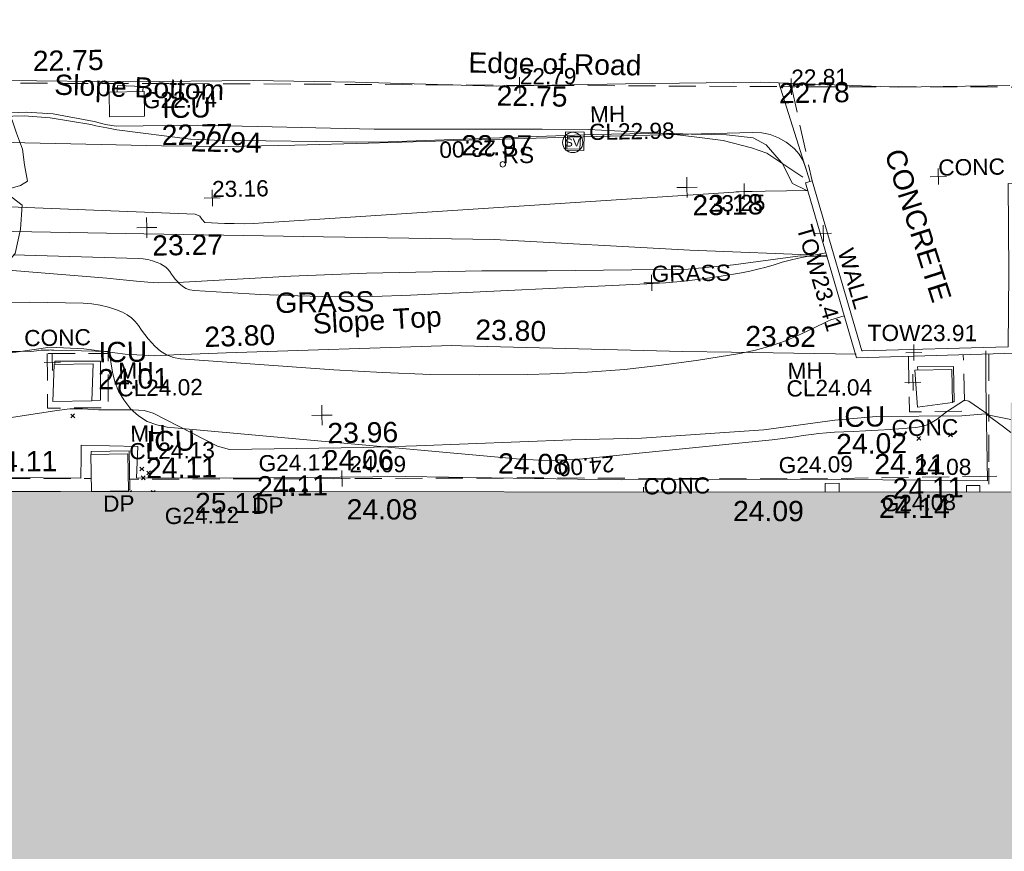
# Model space of a CAD drawing. Header units: millimetres. Extents: x -290717 to 520720, y -88450 to 287762.
# Tile 37 of 256: x -184908 to -166682, y -50695 to -35293. Entities that reach past the tile are written whole.
import ezdxf

# ---------------------------------------------------------------- set-up
doc = ezdxf.new("R2010")
doc.units = ezdxf.units.MM
for name, pattern in [('IMPORT-DASHED _2_', [750, 500, -250]), ('IMPORT-UG_ELEC_STREET LIGHTING_QLB2 _2_', [2700, 1500, -300, 0, -250, 150, -300, 0, -200]), ('IMPORT-UG_UNIDENTIFIED_QLA _2_', [2350, 1500, -300, 0, -50, 150, -300, 0, -50])]:
    doc.linetypes.add(name, pattern=pattern)
for name, color, linetype, lineweight, true_color in [('00_TOPO_BUILDING_OUTLINE', 5, 'Continuous', 9, 0x0000ff), ('00_TOPO_LEVEL_SPOT', 7, 'Continuous', 9, 0x666666), ('00_TOPO_SERV_IC', 5, 'Continuous', 9, 0x0000ff), ('00_TOPO_SERV_STOP_VALVE', 7, 'Continuous', 9, 0x666666), ('00_UAV_BUILDING_OUTLINE', 5, 'Continuous', 9, 0x0000ff), ('00_UAV_CONCRETE', 9, 'Continuous', 9, 0x808080), ('00_UAV_FORM_LINES', 7, 'Continuous', 9, 0x666666), ('00_UAV_SLOPE_BOTTOM', 30, 'Continuous', 9, 0xff7f00), ('00_UAV_SLOPE_TOP', 40, 'Continuous', 9, 0xffbf00), ('01_DTM_CONTOUR_MNR', 7, 'Continuous', 9, 0xa5a552), ('12333-PUM-2D-U-0001-C01 - Rev2_REVIT IMPORT_dwg', 7, 'Continuous', 9, 0x767676), ('A_RHA_Line', 7, 'Continuous', 9, 0x00a600), ('CONTOURS_INDEX', 4, 'Continuous', 9, 0x00ffff), ('CONTOURS_INDEX_LVL', 4, 'Continuous', 9, 0x00ffff), ('CONTOURS_MINOR', 7, 'Continuous', 9, 0x00a5a5), ('DOWNPIPE', 7, 'Continuous', 9, 0x7fbfff), ('DOWNPIPE_TXT', 7, 'Continuous', 9, 0x7fbfff), ('EAVE', 3, 'Continuous', 9, 0x00ff00), ('FORM_LINE', 7, 'IMPORT-DASHED _2_', 9, 0x00a500), ('FORM_LINE_LVL', 7, 'Continuous', 9, 0x00a500), ('GULLY', 7, 'Continuous', 9, 0x7fbfff), ('GULLY_LVL', 7, 'Continuous', 9, 0x7fbfff), ('MANHOLES', 7, 'Continuous', 9, 0xa50000), ('MANHOLES_LVL', 7, 'Continuous', 9, 0xa50000), ('MANHOLES_TXT', 7, 'Continuous', 9, 0xa50000), ('PUM-UNIDENTIFIED UTILITIES-QLA', 7, 'IMPORT-UG_UNIDENTIFIED_QLA _2_', 9, 0x52a500), ('ROADSIGN', 7, 'Continuous', 9, 0x00a5a5), ('ROADSIGN_TXT', 7, 'Continuous', 9, 0x00a5a5), ('SPOT_HEIGHTS_LVL', 7, 'Continuous', 9, 0x00a500), ('TOP_OF_WALL_LEVEL', 7, 'Continuous', 9, 0xa500a5), ('TOP_OF_WALL_LEVEL_TXT', 7, 'Continuous', 9, 0xa500a5), ('TREE', 7, 'Continuous', 9, 0x00a500), ('WALL', 7, 'Continuous', 9, 0xa50000)]:
    doc.layers.add(name, color=color, linetype=linetype, lineweight=lineweight, true_color=true_color)
for name, color, linetype, lineweight in [('00_TOPO_ROAD_EDGE', 7, 'Continuous', 9), ('00_TOPO_SURFACE', 7, 'Continuous', 9), ('00_TOPO_SURVEY_TEXT', 7, 'Continuous', 9), ('A_RHA_Detail', 7, 'Continuous', 9), ('CHANGE_OF_SURFACE', 7, 'IMPORT-DASHED _2_', 9), ('CHANGE_OF_SURFACE_LVL', 7, 'Continuous', 9), ('GEN-TEXT', 7, 'Continuous', 9), ('Text', 7, 'Continuous', 9), ('TEXT_TXT', 7, 'Continuous', 9), ('WALL_TXT', 7, 'Continuous', 9)]:
    doc.layers.add(name, color=color, linetype=linetype, lineweight=lineweight)
doc.styles.add('Arial_3', font='arial.ttf', dxfattribs={"height": 300})
doc.styles.add('Swis721 Lt BT', font='swissl.ttf', dxfattribs={"height": 400})
doc.styles.add('Swis721 Lt BT_2', font='swissl.ttf', dxfattribs={"height": 375})

# ---------------------------------------------------------------- blocks, each defined once
blk = doc.blocks.new('12333-PUM-2D-U-0001-C01 - Rev2_REVIT IMPORT_dwg_MSL_Sluice_Valve_SYM-2077186-Site Location Plan Existing')
at = {"layer": '00_TOPO_SERV_STOP_VALVE', "color": 254, "true_color": 0xcccccc}
blk.add_circle((0, 0), 500, dxfattribs=at)
at = {"layer": '00_TOPO_SERV_STOP_VALVE', "insert": (0, 199), "char_height": 400, "width": 785.11, "attachment_point": 2, "line_spacing_factor": 1.005062, "style": 'Swis721 Lt BT'}
blk.add_mtext('SV', dxfattribs=at)
blk = doc.blocks.new('12333-PUM-2D-U-0001-C01 - Rev2_REVIT IMPORT_dwg_MM-2077200-Site Location Plan Existing')
at = {"layer": '00_TOPO_LEVEL_SPOT', "color": 254, "true_color": 0xcccccc, "flags": 128}
for points in [[(500, 0), (0, 0), (0, 500)], [(0, -500), (0, 0), (-500, 0)]]:
    blk.add_lwpolyline(points, dxfattribs=at)
blk = doc.blocks.new('12333-PUM-2D-U-0001-C01 - Rev2_REVIT IMPORT_dwg_MGS62954_T2_Galway_ITM_3d_Rev1-2077680-Site Location Plan Existing')
at = {"layer": '00_TOPO_ROAD_EDGE', "color": 254, "true_color": 0xcccccc, "flags": 128}
blk.add_lwpolyline([(533687156, 725522768), (533690703, 725522847), (533694701, 725522791), (533696571, 725522637), (533698294, 725522593), (533700285, 725522462), (533701733, 725522537), (533703824, 725522563), (533707623, 725522442), (533709985, 725522379), (533711767, 725522368), (533714249, 725522280), (533716199, 725522238), (533718452, 725522173), (533720765, 725522157), (533722652, 725522099), (533725267, 725521976), (533727654, 725521980), (533730150, 725521965), (533732716, 725521829), (533734765, 725521820)], dxfattribs=at)
at = {"layer": '00_TOPO_SERV_IC', "color": 254, "true_color": 0xcccccc}
for p, q in [((533718097, 725521536), (533718097, 725521993)), ((533718745, 725521993), (533718097, 725521993)), ((533718745, 725521536), (533718745, 725521993)), ((533718097, 725521536), (533718745, 725521536)), ((533716992, 725516964), (533716954, 725516278)), ((533716992, 725516964), (533717716, 725516964)), ((533717716, 725516964), (533717678, 725516278)), ((533732956, 725515897), (533732918, 725516583)), ((533733604, 725516583), (533732918, 725516583)), ((533733604, 725515973), (533733604, 725516583)), ((533716954, 725516278), (533717678, 725516278)), ((533732956, 725515897), (533733604, 725515973)), ((533717640, 725514602), (533717640, 725515288)), ((533717640, 725515288), (533718326, 725515288)), ((533718326, 725515288), (533718326, 725514602)), ((533717640, 725514602), (533718326, 725514602))]:
    blk.add_line(p, q, dxfattribs=at)
at = {"layer": '00_TOPO_SURFACE', "color": 254, "true_color": 0xcccccc}
blk.add_line((533731004, 725520215), (533730491, 725521947), dxfattribs=at)
at = {"layer": '00_UAV_CONCRETE', "color": 254, "true_color": 0xcccccc, "flags": 128}
blk.add_lwpolyline([(533734236, 725516915), (533734225, 725516322), (533734227, 725514512), (533731641, 725514578), (533731044, 725514593), (533727457, 725514647), (533726642, 725514673), (533723456, 725514776), (533721644, 725514791), (533720220, 725514804), (533718479, 725514841), (533718515, 725515420), (533717466, 725515460), (533717459, 725515257), (533717446, 725514854), (533715356, 725514905), (533712851, 725514946), (533711960, 725514961), (533709598, 725515000), (533709608, 725515354), (533709566, 725515356)], dxfattribs=at)
at = {"layer": '00_UAV_FORM_LINES', "color": 254, "true_color": 0xcccccc, "flags": 128}
for points in [[(533709870, 725519573), (533711807, 725519524), (533715579, 725519463), (533718690, 725519357), (533722016, 725519241)], [(533731314, 725518733), (533728793, 725518879), (533725177, 725519139), (533722016, 725519241)]]:
    blk.add_lwpolyline(points, dxfattribs=at)
at = {"layer": '00_UAV_SLOPE_BOTTOM', "color": 254, "true_color": 0xcccccc, "flags": 128}
blk.add_lwpolyline([(533730906, 725520195), (533730248, 725520648), (533729966, 725520749), (533729443, 725520899), (533728911, 725520977), (533728400, 725521046), (533726956, 725521147), (533726100, 725521163), (533722989, 725521220), (533721102, 725521294), (533719719, 725521348), (533718214, 725521359), (533718019, 725521392), (533717812, 725521455), (533717055, 725521610), (533716554, 725521649), (533716134, 725521638), (533716109, 725521638), (533713099, 725521660), (533711502, 725521613), (533711136, 725521583), (533710591, 725521538), (533709871, 725521441)], dxfattribs=at)
at = {"layer": '00_UAV_SLOPE_TOP', "color": 254, "true_color": 0xcccccc, "flags": 128}
blk.add_lwpolyline([(533709623, 725517582), (533711378, 725517224), (533712610, 725516980), (533713300, 725516979), (533714276, 725517037), (533714560, 725517061), (533716284, 725517207), (533716924, 725517289), (533717546, 725517248), (533718308, 725517136), (533718842, 725517095), (533719333, 725517111), (533719535, 725517114), (533720177, 725517125), (533724355, 725517189), (533724535, 725517181), (533728621, 725517002), (533729530, 725516973), (533731836, 725516898)], dxfattribs=at)
at = {"layer": '01_DTM_CONTOUR_MNR', "color": 254, "true_color": 0xcccccc, "flags": 128}
for points in [[(533716094, 725521574), (533716518, 725521578), (533716997, 725521532), (533717750, 725521396), (533717842, 725521374), (533718040, 725521328), (533718227, 725521291), (533719589, 725521096), (533720029, 725521067), (533722874, 725520982), (533723245, 725520978), (533726870, 725521048), (533727042, 725521048), (533728400, 725521050), (533728857, 725521022), (533728963, 725521022), (533729509, 725521003), (533729998, 725520936), (533730238, 725520805), (533730473, 725520519), (533730530, 725520460), (533730717, 725520080), (533730976, 725519946)], [(533716023, 725518743), (533717992, 725518544), (533718235, 725518519), (533718540, 725518483), (533718750, 725518457), (533718951, 725518443), (533719301, 725518441), (533721397, 725518522), (533722804, 725518553), (533724937, 725518562), (533726146, 725518539), (533728758, 725518526), (533729593, 725518594), (533730831, 725518735), (533731321, 725518709)], [(533715776, 725515945), (533717026, 725516113), (533717265, 725516142), (533717500, 725516133), (533717797, 725516114), (533718431, 725516100), (533718641, 725516083), (533718806, 725516029), (533719989, 725515400), (533720211, 725515332), (533722689, 725515330), (533723670, 725515343), (533726541, 725515403), (533727836, 725515411), (533730101, 725515525), (533731419, 725515685), (533732190, 725515735), (533733775, 725515721), (533734220, 725515750), (533734540, 725515501), (533734672, 725515399)]]:
    blk.add_lwpolyline(points, dxfattribs=at)
at = {"xscale": 0.375, "yscale": 0.375, "zscale": 0.375}
for name, p in [('12333-PUM-2D-U-0001-C01 - Rev2_REVIT IMPORT_dwg_MSL_Sluice_Valve_SYM-2077186-Site Location Plan Existing', (533726660, 725520910)), ('12333-PUM-2D-U-0001-C01 - Rev2_REVIT IMPORT_dwg_MM-2077200-Site Location Plan Existing', (533728760, 725520040)), ('12333-PUM-2D-U-0001-C01 - Rev2_REVIT IMPORT_dwg_MM-2077200-Site Location Plan Existing', (533718750, 725519470)), ('12333-PUM-2D-U-0001-C01 - Rev2_REVIT IMPORT_dwg_MM-2077200-Site Location Plan Existing', (533721930, 725515940))]:
    blk.add_blockref(name, p, dxfattribs=at)
at = {"layer": '00_TOPO_BUILDING_OUTLINE', "color": 251, "true_color": 0x666666, "char_height": 375, "width": 1495.9, "attachment_point": 1, "line_spacing_factor": 1.005062, "style": 'Swis721 Lt BT_2'}
for insert in [(533720709, 725514830), (533732471, 725514587)]:
    blk.add_mtext('24.11', dxfattribs=dict(at, insert=insert))
at = {"layer": '00_TOPO_LEVEL_SPOT', "char_height": 375, "width": 1495.9, "attachment_point": 1, "line_spacing_factor": 1.005062, "style": 'Swis721 Lt BT_2'}
for s, insert in [('23.18', (533728855, 725519893)), ('23.27', (533718845, 725519323)), ('23.96', (533722025, 725515793))]:
    blk.add_mtext(s, dxfattribs=dict(at, insert=insert))
at = {"layer": '00_TOPO_ROAD_EDGE', "color": 251, "true_color": 0x666666, "insert": (533716694, 725522779), "char_height": 375, "width": 1495.9, "attachment_point": 1, "line_spacing_factor": 1.005062, "style": 'Swis721 Lt BT_2'}
blk.add_mtext('22.75', dxfattribs=at)
at = {"layer": '00_TOPO_ROAD_EDGE', "color": 251, "true_color": 0x666666, "char_height": 375, "attachment_point": 1, "line_spacing_factor": 1.005062, "style": 'Swis721 Lt BT_2'}
for s, insert, width, rotation in [('Edge of Road', (533724762, 725522612), 3746.88, 358.0319), ('22.75', (533725274, 725521992), 1495.9, 358.0331)]:
    blk.add_mtext(s, dxfattribs=dict(at, insert=insert, width=width, rotation=rotation))
at = {"layer": '00_TOPO_SERV_IC', "color": 251, "true_color": 0x666666, "char_height": 375, "attachment_point": 1, "line_spacing_factor": 1.005062, "style": 'Swis721 Lt BT_2'}
for s, insert, width in [('ICU', (533719071, 725521866), 1021.01), ('22.77', (533719057, 725521366), 1495.9), ('ICU', (533717815, 725517364), 1021.01), ('24.01', (533717801, 725516864), 1495.9), ('ICU', (533731453, 725515926), 1021.01), ('ICU', (533718673, 725515701), 1021.01), ('24.02', (533731439, 725515425), 1495.9), ('24.11', (533718659, 725515201), 1495.9)]:
    blk.add_mtext(s, dxfattribs=dict(at, insert=insert, width=width))
at = {"layer": '00_TOPO_SURFACE', "color": 251, "true_color": 0x666666, "insert": (533730491, 725521942), "char_height": 375, "width": 1495.9, "attachment_point": 1, "line_spacing_factor": 1.005062, "style": 'Swis721 Lt BT_2'}
blk.add_mtext('22.78', dxfattribs=at)
at = {"layer": '00_TOPO_SURVEY_TEXT', "color": 251, "true_color": 0x666666, "insert": (533732784, 725520722), "char_height": 375, "width": 3286.24, "attachment_point": 1, "rotation": 286.7089, "line_spacing_factor": 1.005062, "style": 'Swis721 Lt BT_2'}
blk.add_mtext('CONCRETE', dxfattribs=at)
at = {"layer": '00_TOPO_SURVEY_TEXT', "color": 251, "true_color": 0x666666, "insert": (533721104, 725518221), "char_height": 375, "width": 2018.28, "attachment_point": 1, "line_spacing_factor": 1.005062, "style": 'Swis721 Lt BT_2'}
blk.add_mtext('GRASS', dxfattribs=at)
at = {"layer": '00_UAV_BUILDING_OUTLINE', "color": 251, "true_color": 0x666666, "char_height": 375, "width": 1495.9, "attachment_point": 1, "rotation": 358.9593, "line_spacing_factor": 1.005062, "style": 'Swis721 Lt BT_2'}
for s, insert in [('25.11', (533719558, 725514543)), ('24.08', (533722361, 725514376)), ('24.09', (533729511, 725514220)), ('24.14', (533732212, 725514231))]:
    blk.add_mtext(s, dxfattribs=dict(at, insert=insert))
at = {"layer": '00_UAV_CONCRETE', "color": 251, "true_color": 0x666666, "char_height": 375, "width": 1495.9, "attachment_point": 1, "line_spacing_factor": 1.005062, "style": 'Swis721 Lt BT_2'}
for s, insert, rotation in [('24.11', (533715708, 725515375), 359.4951), ('24.06', (533721934, 725515291), 359.5043), ('24.08', (533725180, 725515179), 358.1533), ('24.11', (533732143, 725515044), 358.782)]:
    blk.add_mtext(s, dxfattribs=dict(at, insert=insert, rotation=rotation))
at = {"layer": '00_UAV_SLOPE_BOTTOM', "color": 251, "true_color": 0x666666, "char_height": 375, "attachment_point": 1, "line_spacing_factor": 1.005062, "style": 'Swis721 Lt BT_2'}
for s, insert, width, rotation in [('Slope Bottom', (533717095, 725522337), 3685.14, 357.1208), ('22.94', (533719602, 725521243), 1495.9, 357.7584), ('22.97', (533724602, 725521081), 1495.9, 358.9458)]:
    blk.add_mtext(s, dxfattribs=dict(at, insert=insert, width=width, rotation=rotation))
at = {"layer": '00_UAV_SLOPE_TOP', "color": 251, "true_color": 0x666666, "char_height": 375, "attachment_point": 1, "line_spacing_factor": 1.005062, "style": 'Swis721 Lt BT_2'}
for s, insert, width, rotation in [('Slope Top', (533721783, 725517822), 2763.86, 2.4259), ('23.80', (533719777, 725517613), 1495.9, 0.9243), ('23.80', (533724806, 725517665), 1495.9, 357.49), ('23.82', (533729796, 725517459), 1495.9, 358.1464)]:
    blk.add_mtext(s, dxfattribs=dict(at, insert=insert, width=width, rotation=rotation))
blk = doc.blocks.new('12333-PUM-2D-U-0001-C01 - Rev2_REVIT IMPORT_dwg_CIRCL-2077787-Site Location Plan Existing')
at = {"layer": 'ROADSIGN', "color": 254, "true_color": 0xaae1e1, "flags": 128}
blk.add_lwpolyline([(475, -154), (500, 0), (475, 154), (404, 293), (293, 404), (154, 475), (0, 500), (-154, 475), (-293, 404), (-404, 293), (-475, 154), (-500, 0), (-475, -154), (-404, -293), (-293, -404), (-154, -475), (0, -500), (154, -475), (293, -404), (404, -293)], close=True, dxfattribs=at)
blk = doc.blocks.new('12333-PUM-2D-U-0001-C01 - Rev2_REVIT IMPORT_dwg_SPOT-2077713-Site Location Plan Existing')
at = {"layer": 'Text', "color": 253, "true_color": 0xaaaaaa}
for p, q in [((-500, 0), (500, 0)), ((0, 500), (0, -500))]:
    blk.add_line(p, q, dxfattribs=at)
blk = doc.blocks.new('12333-PUM-2D-U-0001-C01 - Rev2_REVIT IMPORT_dwg_SPOT-V215-Site Location Plan Existing')
at = {"layer": 'Text', "color": 253, "true_color": 0xaaaaaa}
blk.add_line((0, 500), (0, 212), dxfattribs=at)
blk = doc.blocks.new('12333-PUM-2D-U-0001-C01 - Rev2_REVIT IMPORT_dwg_SPOT-2077700-Site Location Plan Existing')
at = {"layer": 'TOP_OF_WALL_LEVEL', "color": 254, "true_color": 0xe1aae1}
for p, q in [((-500, 0), (500, 0)), ((0, 500), (0, -500))]:
    blk.add_line(p, q, dxfattribs=at)
blk = doc.blocks.new('12333-PUM-2D-U-0001-C01 - Rev2_REVIT IMPORT_dwg_TREE_1-V219-Site Location Plan Existing')
at = {"layer": 'TREE', "color": 9, "true_color": 0xaae1aa, "flags": 128}
blk.add_lwpolyline([(-230.614, 433.535), (-189.325, 457.704), (-140.987, 443.605), (-135.952, 477.845), (-64.451, 491.944), (-6.042, 500), (11.078, 490.937), (25.176, 449.648), (38.268, 405.337), (110.775, 421.45), (190.332, 451.662), (289.023, 406.344), (331.319, 368.077), (339.376, 308.661), (327.291, 238.167), (388.721, 281.47), (400.806, 286.506), (430.01, 240.181), (449.144, 202.92), (461.229, 162.638), (479.355, 113.293), (484.391, 64.955), (492.447, 13.595), (471.299, 1.511), (409.869, -15.609), (445.116, -35.75), (475.327, -59.919), (468.278, -133.434), (451.158, -208.963), (406.848, -258.308), (399.799, -285.498), (310.171, -289.527), (323.263, -326.788), (317.221, -371.098), (230.614, -428.499), (160.121, -465.76), (94.663, -457.704), (66.465, -489.93), (-26.183, -500), (-89.627, -492.951), (-161.128, -473.817), (-190.332, -462.739), (-201.41, -419.436), (-257.805, -431.521), (-283.988, -412.387), (-302.115, -380.161), (-341.39, -379.154), (-334.34, -351.964), (-313.192, -310.675), (-309.164, -272.407), (-372.608, -321.752), (-404.834, -293.555), (-426.989, -242.195), (-438.066, -201.913), (-469.285, -141.49), (-472.306, -97.18), (-485.398, -69.99), (-440.081, -26.687), (-424.975, -2.518), (-466.264, 28.701), (-492.447, 37.764), (-482.377, 93.152), (-472.306, 165.66), (-463.243, 201.913), (-416.918, 201.913), (-403.827, 220.04), (-353.474, 211.984), (-319.235, 235.146), (-289.023, 273.414), (-320.242, 304.632), (-365.559, 314.703), (-339.376, 361.027), (-277.946, 411.38)], close=True, dxfattribs=at)
blk = doc.blocks.new('12333-PUM-2D-U-0001-C01 - Rev2_REVIT IMPORT_dwg_MH_CIR2-V222-Site Location Plan Existing')
at = {"layer": 'DOWNPIPE', "color": 254, "true_color": 0xd4e9ff}
for p, q in [((-499, -33), (33, 499)), ((-496, 60), (-60, 496)), ((-488, -111), (111, 488)), ((-467, -180), (180, 467)), ((-467, 179), (-179, 467)), ((-401, -204), (241, 438)), ((-313, -206), (296, 403)), ((-224, -207), (345, 362)), ((-136, -209), (388, 315)), ((-49, -211), (425, 263)), ((40, -212), (456, 204)), ((128, -214), (480, 138)), ((217, -215), (496, 64)), ((305, -217), (500, -22))]:
    blk.add_line(p, q, dxfattribs=at)
at = {"layer": 'DOWNPIPE', "color": 254, "true_color": 0xd4e9ff, "flags": 128}
blk.add_lwpolyline([(475, -154), (500, 0), (475, 154), (404, 293), (293, 404), (154, 475), (0, 500), (-154, 475), (-293, 404), (-404, 293), (-475, 154), (-500, 0), (-475, -154)], dxfattribs=at)
blk = doc.blocks.new('12333-PUM-2D-U-0001-C01 - Rev2_REVIT IMPORT_dwg_MH_CIR2-2077764-Site Location Plan Existing')
at = {"layer": 'GULLY', "color": 254, "true_color": 0xd4e9ff}
for p, q in [((-499, -33), (33, 499)), ((-496, 60), (-60, 496)), ((-467, 179), (-179, 467)), ((-435, -58), (111, 488)), ((-347, -60), (180, 467)), ((-258, -61), (241, 438)), ((-170, -63), (296, 403)), ((-82, -65), (345, 362)), ((7, -66), (388, 315)), ((94, -68), (425, 263)), ((183, -69), (456, 204)), ((271, -71), (480, 138)), ((359, -73), (496, 64))]:
    blk.add_line(p, q, dxfattribs=at)
at = {"layer": 'GULLY', "color": 254, "true_color": 0xd4e9ff, "flags": 128}
blk.add_lwpolyline([(500, 0), (475, 154), (404, 293), (293, 404), (154, 475), (0, 500), (-154, 475), (-293, 404), (-404, 293), (-475, 154), (-500, 0)], dxfattribs=at)
blk = doc.blocks.new('12333-PUM-2D-U-0001-C01 - Rev2_REVIT IMPORT_dwg_SPOT-2077769-Site Location Plan Existing')
at = {"layer": 'CHANGE_OF_SURFACE_LVL', "color": 253, "true_color": 0xaaaaaa}
for p, q in [((-500, 0), (500, 0)), ((0, 500), (0, -500))]:
    blk.add_line(p, q, dxfattribs=at)
blk = doc.blocks.new('12333-PUM-2D-U-0001-C01 - Rev2_REVIT IMPORT_dwg_SPOT-2077773-Site Location Plan Existing')
at = {"layer": 'FORM_LINE_LVL', "color": 9, "true_color": 0xaae1aa}
for p, q in [((-500, 0), (500, 0)), ((0, 500), (0, -500))]:
    blk.add_line(p, q, dxfattribs=at)
blk = doc.blocks.new('12333-PUM-2D-U-0001-C01 - Rev2_REVIT IMPORT_dwg_SPOT-2077775-Site Location Plan Existing')
at = {"layer": 'SPOT_HEIGHTS_LVL', "color": 9, "true_color": 0xaae1aa}
for p, q in [((-500, 0), (500, 0)), ((0, 500), (0, -500))]:
    blk.add_line(p, q, dxfattribs=at)
blk = doc.blocks.new('12333-PUM-2D-U-0001-C01 - Rev2_REVIT IMPORT_dwg-1620468-Site Location Plan Existing')
at = {"layer": 'CHANGE_OF_SURFACE', "color": 253, "true_color": 0xaaaaaa, "flags": 128}
for points in [[(-24358, -92964), (-24156, -93140), (-22848, -94150), (-21150, -95182), (-18502, -95805), (-18226, -95358), (-16789, -95595), (-16745, -96269), (-14244, -96421), (-11146, -96719), (-9287, -96834), (-7039, -96639), (-1394, -97132), (1806, -97304), (5535, -97132), (9390, -97087), (13090, -97201), (13595, -96100), (13870, -94585), (14363, -92647), (27367, -92832), (28836, -92816), (28824, -93584), (29680, -93596), (29685, -92832), (35522, -93004), (42936, -93083), (52550, -93255), (60638, -93438), (70045, -93564), (79590, -93754), (89646, -93983), (89999, -95735)], [(93211, -98996), (93173, -101260), (89593, -101249), (85133, -101150), (77270, -101039)], [(91723, -99015), (91724, -100043), (92751, -100048), (92740, -99002)], [(68524, -100497), (68570, -100882), (74726, -100981), (76560, -101011)]]:
    blk.add_lwpolyline(points, dxfattribs=at)
blk.add_lwpolyline([(75788, -98686), (75772, -99693), (76896, -99711), (76912, -98704)], close=True, dxfattribs=at)
at = {"layer": 'CONTOURS_INDEX', "color": 131, "true_color": 0xaaffff, "flags": 128}
for points in [[(74588, -94738), (75439, -94774), (76289, -94808), (77967, -94874), (78583, -94893), (79200, -94906), (79816, -94909), (80433, -94907), (81798, -94890), (83041, -94875), (84284, -94861), (85527, -94848), (86770, -94836), (88917, -94816), (89081, -94830), (89239, -94864), (89388, -94927), (89531, -95010), (89581, -95047), (89681, -95136), (89767, -95235), (89832, -95350), (89882, -95475), (89958, -95741), (89959, -95746)], [(74611, -98628), (75284, -98637), (75453, -98635), (75474, -98638), (75541, -98635), (75588, -98633), (75675, -98620), (75826, -98619), (75846, -98619), (75866, -98620), (75886, -98620), (75907, -98621), (76931, -98668), (76987, -99048), (77031, -99231), (77094, -99405), (77186, -99565), (77297, -99717), (77312, -99734), (77457, -99866), (77616, -99973), (77794, -100041), (77985, -100085), (84438, -100784), (84591, -100799), (84744, -100811), (84897, -100819), (85051, -100824), (85204, -100825), (85358, -100822), (85511, -100815), (85664, -100805), (89178, -100515), (89322, -100502), (89466, -100486), (89610, -100467), (89753, -100447), (89896, -100427), (90040, -100411), (90184, -100401), (90329, -100395), (90675, -100386), (90906, -100379), (91137, -100371), (91367, -100360), (91598, -100347), (91839, -100333), (91945, -100316), (92047, -100288), (92143, -100243), (92233, -100185), (92408, -100051), (92748, -99841), (92830, -99864), (93198, -100131), (93596, -100214)], [(90856, -98864), (90865, -98894), (90877, -98895)]]:
    blk.add_lwpolyline(points, dxfattribs=at)
at = {"layer": 'CONTOURS_MINOR', "color": 254, "true_color": 0xaae1e1, "flags": 128}
for points in [[(74509, -95917), (78568, -96153), (78658, -96190), (78689, -96245), (78748, -96307), (79109, -96330), (79290, -96339), (79470, -96343), (79651, -96342), (79831, -96336), (88738, -95911), (89912, -95911)], [(75187, -96847), (77501, -96952), (77591, -96961), (77680, -96976), (77766, -97002), (77851, -97034), (77912, -97060), (77962, -97088), (78007, -97120), (78046, -97161), (78080, -97206), (78112, -97255), (78145, -97302), (78181, -97348), (78218, -97392), (78250, -97429), (78309, -97481), (78373, -97523), (78445, -97549), (78523, -97565), (79747, -97657), (80441, -97699), (81135, -97726), (81831, -97730), (82526, -97721), (86908, -97588), (87253, -97572), (87598, -97547), (87942, -97511), (88284, -97466), (88661, -97411), (88814, -97385), (88967, -97354), (89118, -97316), (89267, -97274), (89417, -97231), (89567, -97192), (89720, -97160), (89873, -97131), (90230, -97072)], [(75079, -97723), (75479, -97728), (76470, -97764), (76628, -97779), (76784, -97804), (76936, -97846), (77085, -97899), (77193, -97945), (77280, -97991), (77359, -98047), (77426, -98117), (77486, -98196), (77540, -98281), (77598, -98364), (77660, -98444), (77725, -98522), (77780, -98583), (77883, -98675), (77994, -98748), (78119, -98795), (78254, -98823), (81087, -99077), (81983, -99144), (82878, -99194), (83775, -99218), (84673, -99225), (85090, -99222), (85779, -99203), (86466, -99166), (87151, -99100), (87835, -99017), (88602, -98907), (88898, -98851), (89188, -98778), (89472, -98680), (89750, -98565), (90181, -98364), (90241, -98338), (90300, -98315), (90361, -98294), (90423, -98275), (90548, -98241), (90556, -98261)]]:
    blk.add_lwpolyline(points, dxfattribs=at)
at = {"layer": 'EAVE', "color": 81, "true_color": 0xaaffaa}
blk.add_line((75987, -101243), (67092, -101078), dxfattribs=at)
at = {"layer": 'FORM_LINE', "color": 9, "true_color": 0xaae1aa}
blk.add_line((95710, -94097), (89646, -93983), dxfattribs=at)
at = {"layer": 'GEN-TEXT', "color": 253, "true_color": 0xaaaaaa}
for p, q in [((76203, -99883), (76274, -99812)), ((76274, -99883), (76203, -99812)), ((91853, -100572), (91924, -100501)), ((91924, -100572), (91853, -100501)), ((92440, -100517), (92511, -100446)), ((92511, -100517), (92440, -100446)), ((77465, -100887), (77536, -100816)), ((77536, -100887), (77465, -100816)), ((77590, -100963), (77661, -100892)), ((77661, -100963), (77590, -100892)), ((77488, -101052), (77559, -100981)), ((77559, -101052), (77488, -100981)), ((77247, -101266), (77234, -101253)), ((77285, -101267), (77302, -101250)), ((77688, -101274), (77666, -101252)), ((77714, -101274), (77737, -101252))]:
    blk.add_line(p, q, dxfattribs=at)
at = {"layer": 'GULLY', "color": 254, "true_color": 0xd4e9ff}
blk.add_line((77166, -93861), (77171, -93745), dxfattribs=at)
at = {"layer": 'GULLY', "color": 254, "true_color": 0xd4e9ff, "flags": 128}
for points in [[(77171, -93745), (77647, -93768), (77642, -93861)], [(90400, -101505), (90402, -101342), (90140, -101339), (90138, -101500)], [(93003, -101552), (93003, -101426), (92754, -101426), (92754, -101548)]]:
    blk.add_lwpolyline(points, dxfattribs=at)
at = {"layer": 'MANHOLES', "color": 9, "true_color": 0xe1aaaa}
for p, q in [((75927, -98830), (75926, -98890)), ((91891, -99214), (91891, -99271)), ((76566, -100510), (76566, -100567))]:
    blk.add_line(p, q, dxfattribs=at)
at = {"layer": 'MANHOLES', "color": 9, "true_color": 0xe1aaaa, "flags": 128}
blk.add_lwpolyline([(85441, -95084), (85786, -95095), (85796, -94757), (85451, -94747)], close=True, dxfattribs=at)
for points in [[(76599, -99565), (76756, -99567), (76768, -98843), (75927, -98830)], [(92524, -99868), (92557, -99868), (92557, -99214), (91891, -99214)], [(77246, -101236), (77269, -101236), (77274, -100515), (76566, -100510)]]:
    blk.add_lwpolyline(points, dxfattribs=at)
at = {"layer": 'PUM-UNIDENTIFIED UTILITIES-QLA', "color": 9, "true_color": 0xc5e1aa, "flags": 128}
blk.add_lwpolyline([(85468, -95060), (85486, -94824), (85727, -94838), (85709, -95074)], close=True, dxfattribs=at)
at = {"layer": 'WALL', "color": 9, "true_color": 0xe1aaaa, "flags": 128}
for points in [[(93754, -95854), (93726, -97506), (93722, -98330), (93714, -98990), (90765, -99026), (89873, -95770), (89999, -95735)], [(93754, -95854), (93624, -95846), (93612, -97496), (93572, -98867), (90864, -98895), (89999, -95735)]]:
    blk.add_lwpolyline(points, dxfattribs=at)
blk.add_blockref('12333-PUM-2D-U-0001-C01 - Rev2_REVIT IMPORT_dwg_MGS62954_T2_Galway_ITM_3d_Rev1-2077680-Site Location Plan Existing', (-533641080, -725615854))
for name, p, xscale, yscale, zscale in [('12333-PUM-2D-U-0001-C01 - Rev2_REVIT IMPORT_dwg_TREE_1-V219-Site Location Plan Existing', (72520, -95570), 6, 6, 6), ('12333-PUM-2D-U-0001-C01 - Rev2_REVIT IMPORT_dwg_SPOT-2077769-Site Location Plan Existing', (84618, -93868), 0.3, 0.3, 0.3), ('12333-PUM-2D-U-0001-C01 - Rev2_REVIT IMPORT_dwg_SPOT-2077773-Site Location Plan Existing', (89646, -93983), 0.3, 0.3, 0.3), ('12333-PUM-2D-U-0001-C01 - Rev2_REVIT IMPORT_dwg_CIRCL-2077787-Site Location Plan Existing', (84278, -95327), 0.1, 0.1, 0.1), ('12333-PUM-2D-U-0001-C01 - Rev2_REVIT IMPORT_dwg_SPOT-2077713-Site Location Plan Existing', (92337, -95694), 0.3, 0.3, 0.3), ('12333-PUM-2D-U-0001-C01 - Rev2_REVIT IMPORT_dwg_SPOT-2077775-Site Location Plan Existing', (78890, -95858), 0.3, 0.3, 0.3), ('12333-PUM-2D-U-0001-C01 - Rev2_REVIT IMPORT_dwg_SPOT-2077775-Site Location Plan Existing', (88737, -95913), 0.3, 0.3, 0.3), ('12333-PUM-2D-U-0001-C01 - Rev2_REVIT IMPORT_dwg_SPOT-2077700-Site Location Plan Existing', (90187, -96707), 0.3, 0.3, 0.3), ('12333-PUM-2D-U-0001-C01 - Rev2_REVIT IMPORT_dwg_SPOT-2077713-Site Location Plan Existing', (86998, -97570), 0.3, 0.3, 0.3), ('12333-PUM-2D-U-0001-C01 - Rev2_REVIT IMPORT_dwg_SPOT-2077713-Site Location Plan Existing', (75877, -98849), 0.3, 0.3, 0.3), ('12333-PUM-2D-U-0001-C01 - Rev2_REVIT IMPORT_dwg_SPOT-2077700-Site Location Plan Existing', (91825, -98945), 0.3, 0.3, 0.3), ('12333-PUM-2D-U-0001-C01 - Rev2_REVIT IMPORT_dwg_SPOT-2077713-Site Location Plan Existing', (91798, -99497), 0.3, 0.3, 0.3), ('12333-PUM-2D-U-0001-C01 - Rev2_REVIT IMPORT_dwg_SPOT-2077769-Site Location Plan Existing', (81202, -101094), 0.3, 0.3, 0.3), ('12333-PUM-2D-U-0001-C01 - Rev2_REVIT IMPORT_dwg_SPOT-2077769-Site Location Plan Existing', (93173, -101260), 0.3, 0.3, 0.3), ('12333-PUM-2D-U-0001-C01 - Rev2_REVIT IMPORT_dwg_MH_CIR2-V222-Site Location Plan Existing', (80270, -101300), 0.1, 0.1, 0.1), ('12333-PUM-2D-U-0001-C01 - Rev2_REVIT IMPORT_dwg_MH_CIR2-2077764-Site Location Plan Existing', (80511, -101319), 0.1, 0.1, 0.1), ('12333-PUM-2D-U-0001-C01 - Rev2_REVIT IMPORT_dwg_SPOT-V215-Site Location Plan Existing', (86778, -101503), 0.3, 0.3, 0.3)]:
    blk.add_blockref(name, p, dxfattribs=dict(xscale=xscale, yscale=yscale, zscale=zscale))
at = {"layer": 'CHANGE_OF_SURFACE_LVL', "char_height": 300, "width": 1256.11, "attachment_point": 1, "line_spacing_factor": 0.941778, "style": 'Arial_3'}
for s, insert, rotation in [('22.79', (84623, -93553), 359.2125), ('24.09', (81345, -100682), 359.2125), ('24.08', (91807, -100911), 358.873)]:
    blk.add_mtext(s, dxfattribs=dict(at, insert=insert, rotation=rotation))
at = {"layer": 'CONTOURS_INDEX_LVL', "char_height": 300, "width": 1256.11, "attachment_point": 1, "line_spacing_factor": 0.941778, "style": 'Arial_3'}
for s, insert, rotation in [('23.00', (84159, -95178), 180.6253), ('24.00', (86256, -101056), 183.9192)]:
    blk.add_mtext(s, dxfattribs=dict(at, insert=insert, rotation=rotation))
at = {"layer": 'DOWNPIPE_TXT', "char_height": 300, "width": 694.17, "attachment_point": 1, "line_spacing_factor": 0.941778, "style": 'Arial_3'}
for insert in [(76772, -101333), (79530, -101421)]:
    blk.add_mtext('DP', dxfattribs=dict(at, insert=insert))
at = {"layer": 'FORM_LINE_LVL', "insert": (89646, -93668), "char_height": 300, "width": 1256.11, "attachment_point": 1, "line_spacing_factor": 0.941778, "style": 'Arial_3'}
blk.add_mtext('22.81', dxfattribs=at)
at = {"layer": 'GULLY_LVL', "char_height": 300, "width": 1645.43, "attachment_point": 1, "line_spacing_factor": 0.941778, "style": 'Arial_3'}
for s, insert in [('G22.74', (77637, -93876)), ('G24.11', (79662, -100636)), ('G24.09', (89287, -100839)), ('G24.12', (77909, -101582)), ('G24.08', (91181, -101577))]:
    blk.add_mtext(s, dxfattribs=dict(at, insert=insert))
at = {"layer": 'MANHOLES_LVL', "char_height": 300, "width": 1895.19, "attachment_point": 1, "line_spacing_factor": 0.941778, "style": 'Arial_3'}
for s, insert in [('CL22.98', (85885, -94606)), ('CL24.02', (77071, -99202)), ('CL24.04', (89457, -99421)), ('CL24.13', (77273, -100371))]:
    blk.add_mtext(s, dxfattribs=dict(at, insert=insert))
at = {"layer": 'MANHOLES_TXT', "char_height": 300, "width": 774.97, "attachment_point": 1, "line_spacing_factor": 0.941778, "style": 'Arial_3'}
for insert in [(85909, -94280), (77096, -98876), (89482, -99096), (77298, -100045)]:
    blk.add_mtext('MH', dxfattribs=dict(at, insert=insert))
at = {"layer": 'ROADSIGN_TXT', "insert": (84278, -95012), "char_height": 300, "width": 694.17, "attachment_point": 1, "line_spacing_factor": 0.941778, "style": 'Arial_3'}
blk.add_mtext('RS', dxfattribs=at)
at = {"layer": 'SPOT_HEIGHTS_LVL', "char_height": 300, "width": 1256.11, "attachment_point": 1, "line_spacing_factor": 0.941778, "style": 'Arial_3'}
for s, insert in [('23.16', (78890, -95543)), ('23.25', (88077, -95971))]:
    blk.add_mtext(s, dxfattribs=dict(at, insert=insert))
at = {"layer": 'TEXT_TXT', "char_height": 300, "attachment_point": 1, "line_spacing_factor": 0.941778, "style": 'Arial_3'}
for s, insert, width in [('CONC', (92337, -95379), 1469.14), ('GRASS', (86998, -97255), 1751.95), ('CONC', (75365, -98243), 1469.14), ('CONC', (91389, -100189), 1469.14), ('CONC', (86778, -101188), 1469.14)]:
    blk.add_mtext(s, dxfattribs=dict(at, insert=insert, width=width))
at = {"layer": 'TOP_OF_WALL_LEVEL_TXT', "char_height": 300, "width": 2420.4, "attachment_point": 1, "line_spacing_factor": 0.941778, "style": 'Arial_3'}
for s, insert, rotation in [('TOW23.41', (89983, -96518), 285.3188), ('TOW23.91', (90979, -98416), 358.873)]:
    blk.add_mtext(s, dxfattribs=dict(at, insert=insert, rotation=rotation))
at = {"layer": 'WALL_TXT', "insert": (90735, -96966), "char_height": 300, "width": 1362.62, "attachment_point": 1, "rotation": 285.3188, "line_spacing_factor": 0.941778, "style": 'Arial_3'}
blk.add_mtext('WALL', dxfattribs=at)

msp = doc.modelspace()

# ---------------------------------------------------------------- hatches: boundary and pattern name
at = {"layer": 'A_RHA_Detail', "true_color": 0xc0c0c0}
h = msp.add_hatch(color=9, dxfattribs=at)
h.paths.add_polyline_path([(-80881, -68503), (-80401, -68483), (-80401, -62985), (-24475, -63009), (-24456, -50840), (-36623, -50832), (-36623, -44229), (-50959, -44214), (-50959, -42574), (-54564, -42571), (-54566, -45054), (-92409, -45027), (-92412, -49202), (-100062, -49202), (-100052, -64853), (-86121, -64853), (-86092, -62958), (-84861, -62958), (-84855, -68240), (-80871, -68240)])
h.paths.add_polyline_path([(-137239, -68462), (-132720, -68433), (-132847, -62850), (-130455, -62917), (-130498, -61356), (-117581, -61423), (-117492, -49184), (-125137, -49178), (-125134, -45033), (-163007, -45006), (-163007, -44090), (-163124, -44090), (-163123, -42384), (-166564, -42384), (-166565, -44044), (-193158, -44025), (-193195, -62864), (-137270, -62917), (-137254, -65680)])
h.paths.add_polyline_path([(120311, -32334), (120312, -31611), (133451, -31638), (133469, -19718), (121296, -19692), (121320, -8191), (112277, -8172), (112263, -14811), (78286, -14740), (78293, -8167), (76546, -8163), (69356, -8153), (69354, -9157), (68373, -9155), (68373, -13706), (69334, -13708), (69325, -16250), (66623, -16250), (66620, -17995), (65989, -17995), (65985, -19731), (57152, -19712), (57127, -31560), (70278, -31587), (70278, -32272), (78264, -32285), (78267, -31020), (112336, -31091), (112336, -32318), (119781, -32333)])
h.paths.add_polyline_path([(7504, -1791), (15482, -674), (15484, 148), (56188, 206), (56156, 14338), (18017, 14236), (17968, 34313), (21727, 34324), (21709, 40608), (18010, 40608), (17996, 45484), (9770, 45421), (3966, 45443), (3985, 14177), (1023, 14177), (-277, 14191), (-232, 5977), (-226, 194), (1220, 180), (7478, 143), (7489, -674)])
h.paths.add_polyline_path([(77756, 53), (77730, 1700), (94464, 1660), (94606, 17991), (88810, 18015), (88800, 14437), (69414, 14458), (69377, 100), (70761, 92)])
h.paths.add_polyline_path([(61252, 46454), (105775, 46473), (105768, 61853), (92285, 61853), (92309, 65784), (96107, 65768), (96060, 75209), (101085, 75072), (104988, 74765), (108404, 74364), (112009, 73787), (115645, 73050), (116891, 72762), (120209, 71893), (120865, 71704), (124136, 70670), (127436, 69481), (127820, 69395), (128274, 69332), (128732, 69307), (129190, 69320), (129645, 69372), (130095, 69461), (130535, 69588), (130963, 69751), (131376, 69950), (131771, 70182), (132163, 70461), (132496, 70742), (132821, 71065), (133117, 71414), (133384, 71787), (133617, 72179), (133817, 72591), (133983, 73018), (134112, 73458), (134204, 73907), (134258, 74362), (134273, 74820), (134251, 75277), (134190, 75731), (134091, 76179), (133955, 76617), (133783, 77041), (133576, 77450), (133336, 77840), (133064, 78209), (132762, 78554), (132432, 78872), (132077, 79161), (131698, 79420), (131300, 79646), (131094, 79746), (132146, 83110), (122788, 86283), (121604, 82800), (117096, 83871), (116842, 83526), (116121, 91222), (110238, 91274), (110194, 90435), (104988, 90486), (104973, 94310), (103746, 94310), (103840, 122852), (96365, 122932), (96350, 123952), (104556, 123902), (104607, 120249), (125503, 120134), (125662, 137657), (114480, 137699), (114382, 129150), (104644, 129188), (104578, 126217), (101184, 126159), (101265, 135959), (89967, 135989), (89928, 125824), (93631, 125841), (93581, 122932), (88697, 122905), (88679, 95739), (86378, 95739), (86378, 96178), (83280, 96201), (83274, 95736), (70170, 95733), (70166, 96272), (66675, 96257), (66655, 95756), (65785, 95756), (65888, 117471), (53473, 117488), (53434, 98570), (40649, 98570), (40610, 94406), (38854, 94410), (38849, 89464), (40612, 89518), (40665, 86258), (38372, 86306), (38370, 76901), (50938, 76944), (50923, 74599), (56485, 74589), (56485, 75195), (92465, 75233), (92646, 71767), (89811, 69363), (85313, 69361), (85313, 66907), (75210, 66903), (75210, 63816), (70819, 63816), (70819, 64253), (69457, 64253), (69456, 66902), (61303, 66899), (61305, 63970), (70500, 63970), (70500, 61853), (61246, 61849), (61252, 46455)])
h.paths.add_polyline_path([(-17153, 48569), (-17153, 60770), (-29363, 60775), (-29363, 67399), (-43507, 67405), (-43489, 69093), (-45766, 69109), (-45794, 67405), (-47272, 67404), (-47272, 66455), (-86005, 66469), (-86007, 60522), (-92663, 60522), (-92667, 50184), (-79752, 50180), (-79752, 48591), (-17158, 48569)])
h.paths.add_polyline_path([(-201056, 48629), (-138378, 48635), (-138378, 50133), (-125468, 50134), (-125469, 60566), (-132187, 60566), (-132187, 66533), (-170643, 66806), (-170643, 67739), (-200340, 67489), (-200349, 60828), (-201058, 60828), (-201057, 51102)])
h.paths.add_polyline_path([(-240052, 54769), (-239444, 54811), (-239187, 54842), (-238765, 54941), (-238382, 55122), (-237990, 55355), (-237269, 55936), (-237030, 56229), (-236793, 56569), (-236555, 57004), (-236433, 57267), (-236300, 57753), (-236251, 58017), (-236236, 58516), (-236233, 58988), (-236214, 59823), (-236364, 59821), (-236634, 60698), (-236392, 61432), (-236225, 61435), (-236202, 62638), (-232564, 62639), (-232564, 63049), (-232732, 63049), (-232860, 63458), (-232732, 63914), (-232561, 63914), (-232522, 70598), (-240629, 70599), (-240630, 72351), (-246413, 72347), (-246413, 70616), (-254450, 70619), (-254455, 70754), (-254470, 73192), (-263883, 73268), (-263902, 68261), (-263715, 68260), (-263553, 67820), (-263719, 67392), (-263914, 67392), (-263957, 58634), (-260181, 58611), (-260192, 56354), (-257185, 56339), (-257213, 57093), (-257339, 57093), (-257471, 57532), (-257339, 58062), (-257203, 58064), (-257174, 58599), (-256478, 58575), (-256478, 58789), (-256013, 58912), (-255397, 58781), (-255397, 58596), (-243810, 58586), (-243805, 58352), (-243741, 57885), (-243619, 57422), (-243424, 56944), (-243247, 56608), (-243003, 56250), (-242732, 55933), (-242372, 55603), (-242141, 55425), (-241805, 55217), (-241529, 55077), (-241101, 54917), (-240836, 54841), (-240453, 54789), (-240203, 54777)])
h.paths.add_polyline_path([(40277, 59895), (40329, 69197), (36589, 69218), (36619, 74674), (32264, 74687), (32233, 69156), (11917, 69270), (11967, 78219), (29088, 78123), (29143, 88141), (15719, 88216), (15733, 90590), (4594, 90652), (4525, 78265), (10097, 78234), (10077, 74773), (4548, 74804), (4466, 60107), (19126, 60025), (19140, 62528), (31739, 62457), (31725, 59943), (38370, 59906)])
h.paths.add_polyline_path([(-246083, 72334), (-246083, 72334), (-246208, 72334)])
h.paths.add_polyline_path([(-114575, 112178), (-114575, 112178), (-114707, 115802)])
h.paths.add_polyline_path([(-154700, 101760), (-114382, 101776), (-114382, 106927), (-113756, 106927), (-113758, 111847), (-114432, 111847), (-114432, 112178), (-114575, 112178), (-114579, 121707), (-123057, 121707), (-123069, 156453), (-119381, 156454), (-119381, 160166), (-115501, 160167), (-115503, 166207), (-132412, 166600), (-132412, 166666), (-135275, 166665), (-135275, 166628), (-135911, 166628), (-135911, 166352), (-152521, 166346), (-152518, 159143), (-150699, 159118), (-150756, 122561), (-151059, 122561), (-151061, 121302), (-154138, 121373), (-154138, 121865), (-154704, 121867), (-154689, 119352), (-154746, 119352), (-154746, 118722), (-160794, 118749), (-160794, 119411), (-163852, 119422), (-163855, 118762), (-167569, 118779), (-166635, 124395), (-166844, 124471), (-167569, 124708), (-168028, 124841), (-168631, 124991), (-169238, 125117), (-169850, 125220), (-170466, 125298), (-171089, 125352), (-171704, 125381), (-172325, 125386), (-172782, 125375), (-173402, 125337), (-174019, 125276), (-174634, 125190), (-175245, 125081), (-176047, 124896), (-176665, 124725), (-177045, 124609), (-177632, 124405), (-176665, 118819), (-177559, 118822), (-177662, 125263), (-176365, 126543), (-159462, 126320), (-157058, 128609), (-157061, 136153), (-158639, 137740), (-159352, 137740), (-161634, 140201), (-168728, 140257), (-171035, 137943), (-174184, 137943), (-176460, 140292), (-177342, 140292), (-177342, 140358), (-183429, 140356), (-185922, 137917), (-185922, 131757), (-186907, 131757), (-187725, 130810), (-187724, 127376), (-186481, 126305), (-186479, 122327), (-185176, 121059), (-180304, 121059), (-180304, 118802), (-193555, 118802), (-193555, 133118), (-192594, 133118), (-192594, 134201), (-192225, 134201), (-192226, 136615), (-192595, 136615), (-192595, 137734), (-193589, 137734), (-193589, 147475), (-193163, 147493), (-192607, 147551), (-192360, 147590), (-192200, 147617), (-191883, 147683), (-191569, 147762), (-191020, 147932), (-190951, 147956), (-190648, 148071), (-190350, 148198), (-190057, 148336), (-189770, 148486), (-189375, 148717), (-189133, 148873), (-188868, 149059), (-188610, 149255), (-188355, 149465), (-188080, 149714), (-187885, 149902), (-187538, 150274), (-187446, 150378), (-187241, 150629), (-187046, 150888), (-186862, 151154), (-186546, 151670), (-186524, 151707), (-163675, 151670), (-163688, 148134), (-157304, 148136), (-157304, 155760), (-157557, 155765), (-157556, 166678), (-187009, 166700), (-187013, 162054), (-188707, 162045), (-188706, 155022), (-188738, 154651), (-188799, 154283), (-188857, 154035), (-188966, 153679), (-189103, 153333), (-189266, 152998), (-189455, 152677), (-189645, 152421), (-189917, 152104), (-190213, 151809), (-190531, 151539), (-190869, 151294), (-191225, 151076), (-191598, 150887), (-192093, 150683), (-192485, 150570), (-192904, 150482), (-193187, 150441), (-193594, 150407), (-193595, 151460), (-205369, 151455), (-205354, 113350), (-207187, 113349), (-207184, 105991), (-205313, 105991), (-205311, 101770), (-175489, 101781), (-175489, 110890), (-154703, 110898), (-154701, 103310)])
h.paths.add_polyline_path([(193736, 113048), (208865, 114991), (208976, 114127), (216448, 115086), (216039, 118272), (232649, 120405), (233426, 114352), (240632, 115278), (239855, 121330), (256407, 123456), (257092, 118089), (264572, 119041), (261878, 138525), (259179, 138222), (259197, 137439), (254686, 136897), (255413, 131315), (240853, 129522), (239771, 137919), (240650, 138010), (240062, 142777), (239166, 142685), (237631, 151018), (266173, 154561), (271297, 142612), (276532, 144861), (274942, 148528), (302075, 160135), (300216, 164320), (301528, 164907), (300405, 167478), (299017, 166946), (295627, 174519), (294333, 177537), (287289, 174519), (289428, 169661), (272957, 162557), (271943, 164897), (267016, 162764), (268502, 159357), (265200, 157946), (226856, 153147), (227510, 148852), (228281, 141179), (227302, 141050), (227895, 136433), (228749, 136524), (229602, 128024), (217691, 126494), (217642, 126874), (215139, 126553), (215195, 126113), (215016, 126090), (214841, 127450), (192259, 124549), (193486, 114991)])
h.paths.add_polyline_path([(-78076, 117606), (-78076, 117610), (-78070, 129486), (-74723, 129478), (-74723, 125436), (-48016, 125380), (-47997, 135873), (-61198, 135902), (-74715, 135924), (-74724, 131865), (-78070, 131873), (-78063, 149550), (-58292, 149542), (-58292, 148946), (-37708, 148938), (-37708, 159740), (-44148, 159743), (-44148, 162961), (-49830, 162961), (-49831, 160632), (-78494, 160644), (-78494, 161615), (-78739, 161615), (-78692, 168188), (-90845, 168127), (-90963, 152687), (-89065, 152686), (-89080, 117610), (-78375, 117606)])
h.paths.add_polyline_path([(69255, 129236), (69260, 136168), (86068, 136131), (86009, 164703), (58790, 164724), (58790, 170119), (54460, 170122), (54457, 166153), (47042, 166159), (47041, 164669), (39173, 164675), (39173, 164079), (17015, 164095), (17002, 147267), (12660, 147267), (12654, 139138), (17031, 139135), (17025, 129935), (39191, 129919), (39191, 129258), (69014, 129236)])
h.paths.add_polyline_path([(39266, 139468), (33051, 139484), (33088, 153428), (39278, 153412), (39278, 152830), (43058, 152820), (43025, 140093), (39267, 140093)])
h.paths.add_polyline_path([(1980, 189123), (18699, 189180), (18678, 195254), (24349, 195273), (24335, 199551), (28830, 199566), (28798, 208816), (24335, 208806), (24334, 209113), (16812, 209088), (16807, 208844), (6772, 208809), (6797, 201489), (-8471, 201437), (-8471, 200429), (-11856, 200418), (-11824, 190892), (-7615, 190905), (-7615, 190171), (-4609, 190169), (-4608, 190917), (1973, 190939), (1977, 189837)])
h.paths.add_polyline_path([(-20506, 190640), (-20122, 206347), (-41550, 207015), (-41462, 210450), (-31391, 210152), (-31079, 223863), (-44305, 224231), (-44491, 211866), (-47510, 211943), (-47723, 203659), (-47076, 203635), (-47175, 199532), (-46801, 199520), (-46874, 195479), (-44600, 195425), (-44686, 192243), (-38074, 192136), (-38104, 191127), (-21538, 190669)])
h.paths.add_polyline_path([(16801, 195962), (9657, 196015), (9644, 199514), (11632, 199486), (11632, 203322), (16807, 203391), (16801, 195984)])
h.paths.add_polyline_path([(122085, 200536), (122088, 206386), (125211, 206386), (125211, 206646), (126203, 206646), (126203, 207041), (130401, 206979), (130444, 209883), (126203, 209946), (126203, 214624), (127365, 214624), (127365, 225380), (126160, 225380), (126207, 241475), (119483, 241496), (119479, 246182), (109944, 246175), (109953, 233033), (115001, 233033), (115000, 208653), (112026, 208653), (112024, 200539), (122025, 200536)])
h.paths.add_polyline_path([(30087, 200987), (38031, 201029), (38031, 202923), (38110, 202923), (38067, 208828), (38013, 208828), (38012, 209013), (30045, 208970), (30061, 205986)])
h.paths.add_polyline_path([(195986, 205662), (202897, 206052), (202677, 209946), (195766, 209555)])
h.paths.add_polyline_path([(-91652, 206393), (-79454, 206433), (-79629, 238246), (-68904, 238215), (-68919, 246314), (-68757, 246313), (-68755, 246639), (-79620, 246651), (-79607, 247344), (-82155, 247318), (-82155, 247488), (-91641, 247473), (-91639, 246846), (-131470, 246641), (-131470, 250160), (-142857, 250177), (-142864, 246220), (-165119, 246272), (-165040, 253908), (-178677, 253930), (-178700, 238177), (-138599, 238209), (-138548, 206628), (-126647, 206572), (-126667, 234826), (-124963, 234826), (-124969, 234688), (-91596, 234664), (-91651, 207156)])
h.paths.add_polyline_path([(142124, 209114), (152768, 209127), (152745, 227013), (142101, 226999), (142122, 210583)])
h.paths.add_polyline_path([(168999, 209275), (169027, 226860), (161687, 226877), (161648, 209291), (168847, 209275)])
h.paths.add_polyline_path([(49761, 218477), (49794, 223316), (41274, 223363), (41274, 223291), (32187, 223352), (32202, 225553), (20082, 225635), (20035, 218708), (31566, 218630), (31566, 218599), (49547, 218478)])
h.paths.add_polyline_path([(162362, 234154), (162367, 241590), (135261, 241631), (135249, 234198), (160249, 234157)])
h.paths.add_polyline_path([(176459, 246710), (176516, 252173), (168884, 252253), (168935, 257069), (164355, 257117), (164296, 251512), (164417, 251511), (164368, 246837), (172300, 246753)])

# ---------------------------------------------------------------- linework, layer by layer
at = {"layer": 'A_RHA_Line', "color": 7}
msp.add_line((-166565, -44044), (-193158, -44025), dxfattribs=at)

# ---------------------------------------------------------------- block references
at = {"layer": '12333-PUM-2D-U-0001-C01 - Rev2_REVIT IMPORT_dwg', "color": 254, "linetype": 'IMPORT-UG_ELEC_STREET LIGHTING_QLB2 _2_', "true_color": 0xffd4d4, "rotation": 0.9999999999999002}
msp.add_blockref('12333-PUM-2D-U-0001-C01 - Rev2_REVIT IMPORT_dwg-1620468-Site Location Plan Existing', (-261895, 55870), dxfattribs=at)

doc.saveas('drawing.dxf')
